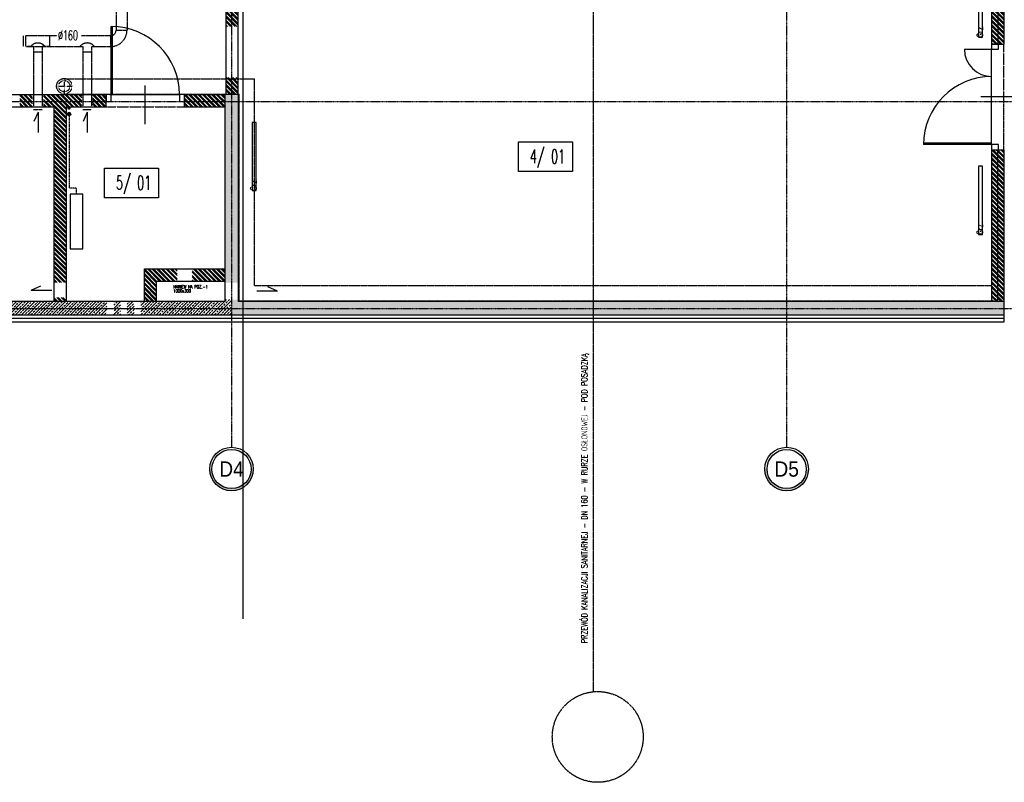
# Model space of a CAD drawing. Extents: x -7228 to 74941, y -112898 to 85621.
# Tile 223 of 256: x 51773 to 53218, y -18634 to -17514. Entities that reach past the tile are written whole.
import ezdxf
from ezdxf.enums import TextEntityAlignment as Align

# ---------------------------------------------------------------- set-up
doc = ezdxf.new("R2010")
doc.units = 0
for name, pattern in [('CENTER', [2, 1.25, -0.25, 0.25, -0.25]), ('DASHDOT', [1, 0.5, -0.25, 0, -0.25]), ('DASHED', [0.75, 0.5, -0.25]), ('DASHED2', [0.375, 0.25, -0.125])]:
    doc.linetypes.add(name, pattern=pattern)
doc.layers.get('0').update_dxf_attribs({"color": 101, "linetype": 'CONTINUOUS'})
for name, color, linetype in [('Drz---drzwi', 5, 'CONTINUOUS'), ('Ins-co', 2, 'CONTINUOUS'), ('Ins-kan', 54, 'CONTINUOUS'), ('Ins-kan-opis', 54, 'CONTINUOUS'), ('Ins-ppoz-opis', 240, 'CONTINUOUS'), ('Ins-went', 141, 'CONTINUOUS'), ('Ins-wod', 4, 'CONTINUOUS'), ('Opis-pom', 6, 'CONTINUOUS'), ('Opis_pom_ramka', 6, 'CONTINUOUS'), ('Os-osie glowne', 1, 'CENTER'), ('Os-osie-opis', 16, 'CONTINUOUS'), ('Sc-beton', 7, 'CONTINUOUS'), ('Sc-beton-hatch', 86, 'CONTINUOUS'), ('Sc-cegla pustak', 42, 'CONTINUOUS'), ('Sc-cegla pustak-hatch', 8, 'CONTINUOUS'), ('Sc-izolacja term-styropian', 151, 'STYROPIAN-KA'), ('Sc-nadproza kon', 5, 'DASHED2')]:
    doc.layers.add(name, color=color, linetype=linetype)
doc.styles.add('dwg_opis duży', font='ARIAL.TTF', dxfattribs={"width": 0.9})
doc.styles.add('KA wymiar', font='romans.shx', dxfattribs={"width": 0.6})
doc.styles.add('ROMANS', font='romans', dxfattribs={"width": 0.85})
doc.styles.add('wymiar', font='romand.shx', dxfattribs={"width": 0.6})
doc.linetypes.add('STYROPIAN-KA', pattern='A,0.0001,-0.1,[135,ltypeshp.shx,S=0.1,R=0,X=-0.1,Y=0],0,[135,ltypeshp.shx,S=0.1,R=180,X=0.1,Y=0],-0.1', length=0.2001)
doc.linetypes.add('ZIGZAG', pattern='A,0.00254,-5.08,[131,ltypeshp.shx,S=5.08,R=0,X=-5.08,Y=0],-10.16,[131,ltypeshp.shx,S=5.08,R=180,X=5.08,Y=0],-5.08', length=20.32254)

# ---------------------------------------------------------------- blocks, each defined once
blk = doc.blocks.new('_gfjkhgjhlhjk')
at = {"ltscale": 7}
for p, q in [((7.5, 10), (7.5, 110)), ((9.5, 10), (9.5, 110)), ((56.5, 23.4), (56.5, -33.6))]:
    blk.add_line(p, q, dxfattribs=at)
for points in [[(0, 0), (7.5, 0), (7.5, 10), (0, 10)], [(107.5, 0), (115, 0), (115, 10), (107.5, 10)]]:
    blk.add_lwpolyline(points, close=True, dxfattribs=at)
blk.add_lwpolyline([(5.5, 10), (107.5, 10)], dxfattribs=at)
blk.add_arc((7.5, 10), 100, 0, 90)
blk = doc.blocks.new('_DKGJHF')
at = {"ltscale": 7}
for p, q in [((-21.1, -77), (35.9, -77)), ((-5, -145.5), (-105, -145.5)), ((-5, -147.5), (-105, -147.5))]:
    blk.add_line(p, q, dxfattribs=at)
for points in [[(5, -7.5), (5, 0), (-5, 0), (-5, -7.5)], [(5, -155), (5, -147.5), (-5, -147.5), (-5, -155)]]:
    blk.add_lwpolyline(points, close=True, dxfattribs=at)
for points in [[(-45, -7.5), (-5, -7.5)], [(-5, -147.5), (-5, -7.5)]]:
    blk.add_lwpolyline(points, dxfattribs=at)
for centre, radius, start, end in [((-5, -7.5), 40, 180, 270), ((-5, -147.5), 100, 90, 180)]:
    blk.add_arc(centre, radius, start, end)
blk = doc.blocks.new('_opis_osi_liczbowy')
blk.add_hatch(color=256).paths.add_polyline_path([(32, 32), (32, 28.8, -1), (32, -28.8), (32, -32, 1)])
for radius in [32, 28.8]:
    blk.add_circle((32, 0), radius)
at = {"style": 'dwg_opis duży', "width": 0.9}
blk.add_attdef('AXNAMEH', text='', height=22.4, rotation=90, dxfattribs=at).set_placement((32, 0), align=Align.MIDDLE_CENTER)
blk = doc.blocks.new('_GFKJGKJ')
at = {"linetype": 'DASHED', "ltscale": 0.3}
for p, q in [((-11.2, 0), (11.3, 0)), ((0, 11.3), (0, -11.2))]:
    blk.add_line(p, q, dxfattribs=at)
for radius in [11.3, 8.25]:
    blk.add_circle((0, 0), radius, dxfattribs=at)
blk = doc.blocks.new('_opis_pom_metka')
at = {"layer": 'Opis_pom_ramka'}
blk.add_lwpolyline([(-33.1, 0), (32.9, 0), (32.9, -36), (-33.1, -36)], close=True, dxfattribs=at)
at = {"style": 'KA wymiar', "width": 0.6}
blk.add_attdef('KO/', text='', height=16.8, dxfattribs=at).set_placement((3.5, -25.9), align=Align.RIGHT)
blk.add_attdef('NR', (3.8, -26.2), '', height=16.8, dxfattribs=at)
blk = doc.blocks.new('_vxkdjhgkljhkgjhk')
for q in [(14, 6), (30.2, 0)]:
    blk.add_line((0, 0), q)

msp = doc.modelspace()

# ---------------------------------------------------------------- hatches: boundary and pattern name
at = {"layer": 'Ins-went'}
h = msp.add_hatch(color=256, dxfattribs=at)
h.paths.add_polyline_path([(51847.562, -17643.515, 1), (51842.31, -17643.515, 1)])
h.paths.add_polyline_path([(51842.31, -17652.442, 1), (51847.562, -17652.442, 1)])
at = {"layer": 'Sc-beton-hatch'}
h = msp.add_hatch(dxfattribs=at)
h.set_pattern_fill('ANSI33', color=256, style=0)
h.paths.add_polyline_path([(52345.612, -17937.917), (52083.547, -17937.917), (52083.547, -17947.917), (52345.612, -17947.917)])
h.paths.add_polyline_path([(52345.612, -17927.917), (52093.547, -17927.917), (52093.547, -17924.917), (52083.547, -17924.917), (52083.547, -17937.917), (52345.612, -17937.917)])
h.paths.add_polyline_path([(52093.547, -17633.917), (52083.547, -17633.917), (52083.547, -17899.917), (52093.547, -17899.917)])
h.paths.add_polyline_path([(52083.547, -17633.917), (52073.547, -17633.917), (52073.547, -17899.917), (52083.547, -17899.917)])
h.paths.add_polyline_path([(52093.547, -17623.917), (52083.547, -17623.917), (52083.547, -17633.917), (52093.547, -17633.917)])
h.paths.add_polyline_path([(52083.547, -17623.917), (52073.547, -17623.917), (52073.547, -17633.917), (52083.547, -17633.917)])
h.paths.add_polyline_path([(52614.547, -17937.917), (52345.612, -17937.917), (52345.612, -17947.917), (52614.547, -17947.917)])
h.paths.add_polyline_path([(52614.547, -17927.917), (52345.612, -17927.917), (52345.612, -17937.917), (52614.547, -17937.917)])
h.paths.add_polyline_path([(52898.547, -17937.917), (52614.547, -17937.917), (52614.547, -17947.917), (52898.547, -17947.917)])
h.paths.add_polyline_path([(52898.547, -17927.917), (52614.547, -17927.917), (52614.547, -17937.917), (52898.547, -17937.917)])
h.paths.add_polyline_path([(53217.547, -17937.917), (52898.547, -17937.917), (52898.547, -17947.917), (53217.547, -17947.917)])
h.paths.add_polyline_path([(53217.547, -17927.917), (52898.547, -17927.917), (52898.547, -17937.917), (53217.547, -17937.917)])
h = msp.add_hatch(dxfattribs=at)
h.set_pattern_fill('ANSI33', color=256, style=0)
h.paths.add_polyline_path([(51900.547, -17947.917), (51900.547, -17937.917), (51650.856, -17937.917), (51650.856, -17947.917)])
h.paths.add_polyline_path([(51650.856, -17927.917), (51650.856, -17937.917), (51900.547, -17937.917), (51900.547, -17927.917)])
h.paths.add_polyline_path([(51920.547, -17947.917), (51920.547, -17937.917), (51910.547, -17937.917), (51910.547, -17947.917)])
h.paths.add_polyline_path([(51910.547, -17937.917), (51920.547, -17937.917), (51920.547, -17927.917), (51910.547, -17927.917)])
h.paths.add_polyline_path([(51930.547, -17937.917), (51940.547, -17937.917), (51940.547, -17927.917), (51930.547, -17927.917)])
h.paths.add_polyline_path([(51930.547, -17947.917), (51940.547, -17947.917), (51940.547, -17937.917), (51930.547, -17937.917)])
h.paths.add_polyline_path([(52083.547, -17947.917), (52083.547, -17937.917), (51950.547, -17937.917), (51950.547, -17947.917)])
h.paths.add_polyline_path([(52083.547, -17937.917), (52083.547, -17924.917), (52073.547, -17924.917), (52073.547, -17927.917), (51973.547, -17927.917), (51950.547, -17927.917), (51950.547, -17937.917)])
at = {"layer": 'Sc-cegla pustak-hatch'}
h = msp.add_hatch(dxfattribs=at)
h.set_pattern_fill('ANSI32', color=256, scale=0.5, angle=90, style=0)
h.paths.add_polyline_path([(52093.547, -17403.917), (52083.547, -17403.917), (52083.547, -17412.094), (52093.547, -17412.094)])
h.paths.add_polyline_path([(52083.547, -17403.917), (52075.547, -17403.917), (52075.547, -17412.094), (52083.547, -17412.094)])
h.paths.add_polyline_path([(52083.547, -17412.094), (52075.547, -17412.094), (52075.547, -17422.155), (52083.547, -17422.158)])
h.paths.add_polyline_path([(52093.547, -17412.094), (52083.547, -17412.094), (52083.547, -17422.158), (52093.547, -17422.163)])
h.paths.add_polyline_path([(52093.547, -17422.163), (52083.547, -17422.158), (52083.547, -17426.634), (52093.547, -17426.634)])
h.paths.add_polyline_path([(52083.547, -17422.158), (52075.547, -17422.155), (52075.547, -17426.634), (52083.547, -17426.634)])
h.paths.add_polyline_path([(52083.547, -17426.634), (52075.547, -17426.634), (52075.547, -17457.917), (52083.547, -17457.917)])
h.paths.add_polyline_path([(52093.547, -17426.634), (52083.547, -17426.634), (52083.547, -17457.917), (52093.547, -17457.917)])
h.paths.add_polyline_path([(52093.547, -17457.917), (52083.547, -17457.917), (52083.547, -17467.988), (52093.547, -17467.988)])
h.paths.add_polyline_path([(52083.547, -17457.917), (52075.547, -17457.917), (52075.547, -17467.988), (52083.547, -17467.988)])
h.paths.add_polyline_path([(52083.547, -17467.988), (52075.547, -17467.988), (52075.547, -17523.917), (52083.547, -17523.917)])
h.paths.add_polyline_path([(52093.547, -17467.988), (52083.547, -17467.988), (52083.547, -17523.917), (52093.547, -17523.917)])
h.paths.add_polyline_path([(52093.547, -17600.667), (52083.547, -17600.667), (52083.547, -17623.167), (52093.547, -17623.167)])
h.paths.add_polyline_path([(52083.547, -17600.667), (52075.547, -17600.667), (52075.547, -17623.167), (52083.547, -17623.167)])
h.paths.add_polyline_path([(52083.547, -17598.917), (52075.547, -17598.917), (52075.547, -17600.667), (52083.547, -17600.667)])
h.paths.add_polyline_path([(52093.547, -17598.917), (52083.547, -17598.917), (52083.547, -17600.667), (52093.547, -17600.667)])
h.paths.add_polyline_path([(52093.547, -17623.167), (52083.547, -17623.167), (52083.547, -17623.917), (52093.547, -17623.917)])
h.paths.add_polyline_path([(52083.547, -17623.167), (52075.547, -17623.167), (52075.547, -17623.917), (52083.547, -17623.917)])
h.paths.add_polyline_path([(52076.58, -17426.335), (52092.515, -17426.335), (52092.515, -17443.585), (52076.58, -17443.585)], flags=9)
h = msp.add_hatch(dxfattribs=at)
h.set_pattern_fill('ANSI32', color=256, scale=0.5, angle=90, style=0)
h.paths.add_polyline_path([(53199.547, -17439.917), (53217.547, -17439.917), (53217.547, -17403.917), (53199.547, -17403.917)])
h.paths.add_polyline_path([(53217.547, -17457.917), (53217.547, -17454.917), (53199.547, -17454.917), (53199.547, -17457.917)])
h.paths.add_polyline_path([(53199.547, -17457.917), (53199.547, -17549.917), (53209.547, -17549.917), (53217.547, -17549.917), (53217.547, -17457.917)])
h.paths.add_polyline_path([(53217.547, -17704.917), (53199.547, -17704.917), (53199.547, -17927.917), (53217.547, -17927.917)])
h.paths.add_polyline_path([(53200.58, -17426.335), (53216.515, -17426.335), (53216.515, -17443.585), (53200.58, -17443.585)], flags=9)
h.paths.add_polyline_path([(53200.58, -17771.713), (53216.515, -17771.713), (53216.515, -17788.963), (53200.58, -17788.963)], flags=24)
h = msp.add_hatch(dxfattribs=at)
h.set_pattern_fill('ANSI32', color=256, scale=0.5, angle=90, style=0)
h.paths.add_polyline_path([(51899.547, -17633.917), (51879.547, -17633.917), (51879.547, -17641.917), (51899.547, -17641.917)])
h.paths.add_polyline_path([(51899.547, -17623.917), (51879.547, -17623.917), (51879.547, -17633.917), (51899.547, -17633.917)])
h.paths.add_polyline_path([(51863.547, -17623.917), (51850.547, -17623.917), (51850.547, -17624.406), (51825.547, -17624.406), (51825.547, -17623.917), (51807.547, -17623.917), (51807.547, -17633.917), (51863.547, -17633.917)])
h.paths.add_polyline_path([(51863.547, -17633.917), (51807.547, -17633.917), (51807.547, -17641.917), (51822.547, -17641.917), (51822.547, -17899.917), (51840.547, -17899.917), (51840.547, -17641.917), (51848.547, -17641.917), (51863.547, -17641.917)])
h.paths.add_polyline_path([(51791.547, -17633.917), (51772.547, -17633.917), (51772.547, -17641.917), (51791.547, -17641.917)])
h.paths.add_polyline_path([(51791.547, -17623.917), (51772.547, -17623.917), (51772.547, -17633.917), (51791.547, -17633.917)])
h.paths.add_polyline_path([(51840.547, -17921.917), (51822.547, -17921.917), (51822.547, -17927.917), (51840.547, -17927.917)])
h.paths.add_polyline_path([(51823.58, -17771.713), (51839.515, -17771.713), (51839.515, -17788.963), (51823.58, -17788.963)], flags=24)
h = msp.add_hatch(dxfattribs=at)
h.set_pattern_fill('ANSI32', color=256, scale=0.5, angle=90, style=0)
h.paths.add_polyline_path([(52014.547, -17633.917), (52014.547, -17641.917), (52073.547, -17641.917), (52073.547, -17633.917)])
h.paths.add_polyline_path([(52073.547, -17633.917), (52073.547, -17623.917), (52014.547, -17623.917), (52014.547, -17633.917)])
h = msp.add_hatch(dxfattribs=at)
h.set_pattern_fill('ANSI32', color=256, scale=0.5, angle=90, style=0)
h.paths.add_polyline_path([(52025.547, -17879.917), (52025.547, -17897.917), (52073.547, -17897.917), (52073.547, -17879.917)])
h.paths.add_polyline_path([(52003.547, -17879.917), (51975.492, -17879.917), (51975.601, -17897.917), (52003.547, -17897.917)])
h.paths.add_polyline_path([(51955.547, -17927.917), (51973.547, -17927.917), (51973.547, -17897.917), (51975.601, -17897.917), (51975.492, -17879.917), (51955.547, -17879.917)])
h.paths.add_polyline_path([(51977.986, -17898.764), (51977.986, -17882.828), (51995.236, -17882.828), (51995.236, -17898.764)], flags=9)
h.paths.add_polyline_path([(51941.478, -17900.238), (51957.413, -17900.238), (51957.413, -17917.488), (51941.478, -17917.488)], flags=9)
h.paths.add_polyline_path([(51959.579, -17900.238), (51975.515, -17900.238), (51975.515, -17917.488), (51959.579, -17917.488)], flags=24)

# ---------------------------------------------------------------- linework, layer by layer
msp.add_lwpolyline([(52100.091, -16195.403), (52100.091, -18393.845)])
at = {"layer": 'Ins-co'}
for points in [[(53180.192, -17539.809), (53186.292, -17539.809), (53186.292, -17439.809), (53180.192, -17439.809)], [(52113.635, -17764.838), (52119.735, -17764.838), (52119.735, -17664.838), (52113.635, -17664.838)], [(53180.192, -17829.243), (53186.292, -17829.243), (53186.292, -17729.243), (53180.192, -17729.243)]]:
    msp.add_lwpolyline(points, close=True, dxfattribs=at)
at = {"layer": 'Ins-kan', "linetype": 'DASHED', "ltscale": 0.5}
msp.add_line((52614.547, -16662.917), (52614.547, -18500.851), dxfattribs=at)
msp.add_circle((52621.209, -18567.184), 66.667, dxfattribs=at)
at = {"layer": 'Ins-ppoz-opis', "linetype": 'ZIGZAG', "ltscale": 0.035}
for points in [[(53208.547, -17393.917), (53208.547, -17549.917)], [(53208.547, -17927.917), (53208.547, -17704.917)]]:
    msp.add_lwpolyline(points, dxfattribs=at)
at = {"layer": 'Ins-went', "linetype": 'DASHED', "ltscale": 0.5}
for p, q in [((51914.102, -17370.914), (51914.102, -17529.367)), ((51930.102, -17496.694), (51930.102, -17529.367)), ((51778.039, -17553.414), (51778.039, -17537.414)), ((51796.93, -17537.414), (51781.409, -17537.414)), ((51827.581, -17537.414), (51781.409, -17537.414)), ((51907.047, -17537.414), (51863.174, -17537.414)), ((51781.409, -17553.414), (51865.361, -17553.414)), ((51792.909, -17553.414), (51782.701, -17553.414)), ((51792.909, -17553.414), (51792.909, -17641.917)), ((51816.909, -17553.414), (51805.409, -17553.414)), ((51805.409, -17553.414), (51805.409, -17641.917)), ((51865.361, -17553.414), (51865.361, -17641.917)), ((51877.861, -17553.414), (51877.861, -17641.917)), ((51877.861, -17553.414), (51906.102, -17553.414))]:
    msp.add_line(p, q, dxfattribs=at)
at = {"layer": 'Ins-went'}
for p, q in [((51846.714, -17770.282), (51846.714, -17850.282)), ((51865.414, -17770.282), (51846.714, -17770.282)), ((51865.414, -17850.282), (51865.414, -17770.282)), ((51846.714, -17850.282), (51865.414, -17850.282))]:
    msp.add_line(p, q, dxfattribs=at)
at = {"layer": 'Ins-went', "linetype": 'DASHED', "ltscale": 0.5}
for points in [[(51914.102, -17529.367), (51930.102, -17529.367)], [(51781.409, -17553.414), (51781.409, -17537.414)], [(51816.909, -17553.414), (51816.909, -17537.414)], [(51906.102, -17537.367), (51906.102, -17553.367)], [(51805.409, -17561.414), (51792.909, -17561.414)], [(51877.861, -17561.414), (51865.361, -17561.414)], [(51792.909, -17645.617), (51805.409, -17645.617)], [(51865.361, -17645.617), (51877.861, -17645.617)]]:
    msp.add_lwpolyline(points, dxfattribs=at)
at = {"layer": 'Ins-went', "linetype": 'CENTER', "ltscale": 0.3}
msp.add_lwpolyline([(51856.122, -17770.058), (51856.122, -17761.525), (51845.445, -17761.525), (51845.445, -17653.917), (51845.445, -17653.917)], dxfattribs=at)
at = {"layer": 'Ins-went'}
msp.add_circle((51844.936, -17652.442), 2.626, dxfattribs=at)
at = {"layer": 'Ins-went', "linetype": 'DASHED', "ltscale": 0.5}
for centre, radius, start, end in [((51906.102, -17529.367), 8, 270, 0), ((51906.102, -17529.367), 24, 270, 0), ((51799.159, -17561.414), 13.269, 37.077938, 142.922062), ((51871.611, -17561.414), 13.269, 37.077938, 142.922062)]:
    msp.add_arc(centre, radius, start, end, dxfattribs=at)
at = {"layer": 'Ins-wod', "linetype": 'DASHED2'}
for points in [[(51838, -17600.667), (52117.047, -17600.667)], [(52117.047, -17904.417), (52117.047, -17600.667)], [(51838, -17623.167), (52094.547, -17623.167)], [(52094.547, -17926.917), (52094.547, -17623.167)], [(52117.047, -17904.417), (53199.547, -17904.417)], [(52094.547, -17926.917), (53199.547, -17926.917)]]:
    msp.add_lwpolyline(points, dxfattribs=at)
at = {"layer": 'Os-osie glowne'}
for points in [[(52083.547, -16562.917), (52083.547, -18125.809)], [(52898.547, -16562.917), (52898.547, -18125.809)], [(50708.547, -17633.917), (53934.224, -17633.917)], [(50708.547, -17937.917), (53934.224, -17937.917)]]:
    msp.add_lwpolyline(points, dxfattribs=at)
at = {"layer": 'Os-osie-opis'}
for points in [[(52083.547, -18125.809), (52083.547, -18141.809)], [(52898.547, -18125.809), (52898.547, -18141.809)]]:
    msp.add_lwpolyline(points, dxfattribs=at)
at = {"layer": 'Sc-beton'}
for p, q in [((52093.547, -17623.917), (52093.547, -17927.917)), ((53217.547, -17927.917), (53217.547, -17947.917)), ((53217.547, -17947.917), (50923.547, -17947.917))]:
    msp.add_line(p, q, dxfattribs=at)
for points in [[(52093.547, -17623.917), (52073.547, -17623.917)], [(52073.547, -17623.917), (52073.547, -17927.917)], [(52073.547, -17927.917), (51547.547, -17927.917)], [(53217.547, -17927.917), (52093.547, -17927.917)]]:
    msp.add_lwpolyline(points, dxfattribs=at)
at = {"layer": 'Sc-cegla pustak'}
for p, q in [((53199.547, -17403.917), (53199.547, -17549.917)), ((53217.547, -17403.917), (53217.547, -17549.917)), ((53199.547, -17704.917), (53199.547, -17927.917)), ((53217.547, -17704.917), (53217.547, -17927.917))]:
    msp.add_line(p, q, dxfattribs=at)
for points in [[(52075.547, -17623.917), (52075.547, -17403.917)], [(52093.547, -17623.917), (52093.547, -17403.917)], [(53199.547, -17549.917), (53217.547, -17549.917)], [(51737.547, -17623.917), (51899.547, -17623.917)], [(51899.547, -17641.917), (51899.547, -17623.917)], [(52014.547, -17623.917), (52073.547, -17623.917)], [(52014.547, -17641.917), (52014.547, -17623.917)], [(51737.547, -17641.917), (51822.547, -17641.917)], [(51822.547, -17641.917), (51822.547, -17927.917)], [(51840.547, -17641.917), (51840.547, -17927.917)], [(51840.547, -17641.917), (51899.547, -17641.917)], [(52014.547, -17641.917), (52073.547, -17641.917)], [(53199.547, -17704.917), (53217.547, -17704.917)], [(51955.547, -17927.917), (51955.547, -17879.917), (52073.547, -17879.917)], [(51973.547, -17927.917), (51973.547, -17897.917), (52073.547, -17897.917)]]:
    msp.add_lwpolyline(points, dxfattribs=at)
at = {"layer": 'Sc-izolacja term-styropian', "linetype": 'ZIGZAG', "ltscale": 0.018}
msp.add_line((53217.547, -17952.917), (50918.547, -17952.917), dxfattribs=at)
at = {"layer": 'Sc-izolacja term-styropian', "linetype": 'ByBlock'}
msp.add_line((53217.547, -17957.917), (50913.547, -17957.917), dxfattribs=at)
msp.add_lwpolyline([(53217.547, -17947.917), (53217.547, -17957.917)], dxfattribs=at)
at = {"layer": 'Sc-nadproza kon', "linetype": 'DASHDOT', "ltscale": 0.5}
for points in [[(53217.547, -17704.917), (53217.547, -17549.917)], [(51899.547, -17641.917), (52014.547, -17641.917)]]:
    msp.add_lwpolyline(points, dxfattribs=at)

# ---------------------------------------------------------------- block references
at = {"layer": 'Drz---drzwi'}
for name, p in [('_gfjkhgjhlhjk', (51899.547, -17633.917)), ('_DKGJHF', (53204.547, -17549.917))]:
    msp.add_blockref(name, p, dxfattribs=at)
at = {"layer": 'Ins-went', "xscale": -1, "rotation": 90}
for p in [(51799.547, -17649.516), (51871.547, -17649.516)]:
    msp.add_blockref('_vxkdjhgkljhkgjhk', p, dxfattribs=at)
at = {"layer": 'Ins-went'}
msp.add_blockref('_vxkdjhgkljhkgjhk', (51789.559, -17910.917), dxfattribs=at)
at = {"layer": 'Ins-went', "xscale": -1}
msp.add_blockref('_vxkdjhgkljhkgjhk', (52150.906, -17912.417), dxfattribs=at)
at = {"layer": 'Ins-wod'}
msp.add_blockref('_GFKJGKJ', (51838.047, -17611.582), dxfattribs=at)
at = {"layer": 'Opis-pom'}
ref = msp.add_blockref('_opis_pom_metka', (52544.506, -17693.508), dxfattribs=dict(at, xscale=1.2, yscale=1.2, zscale=1.2))
ref.add_attrib('KO/', '4/', dxfattribs={"layer": '0', "height": 20.16, "style": 'KA wymiar', "width": 0.6}).set_placement((52543.338, -17724.549), align=Align.RIGHT)
ref.add_attrib('NR', '01', (52552.616, -17724.905), dxfattribs={"layer": '0', "height": 20.16, "style": 'KA wymiar', "width": 0.6})
ref = msp.add_blockref('_opis_pom_metka', (51936.802, -17732.177), dxfattribs=dict(at, xscale=1.2, yscale=1.2, zscale=1.2))
ref.add_attrib('KO/', '5/', dxfattribs={"layer": '0', "height": 20.16, "style": 'KA wymiar', "width": 0.6}).set_placement((51935.635, -17763.219), align=Align.RIGHT)
ref.add_attrib('NR', '01', (51944.912, -17763.575), dxfattribs={"layer": '0', "height": 20.16, "style": 'KA wymiar', "width": 0.6})
at = {"layer": 'Os-osie-opis', "rotation": 270}
for p, values in [((52083.547, -18141.809), {'AXNAMEH': 'D4'}), ((52898.547, -18141.809), {'AXNAMEH': 'D5'})]:
    msp.add_blockref('_opis_osi_liczbowy', p, dxfattribs=at).add_auto_attribs(values)

# ---------------------------------------------------------------- texts
at = {"layer": 'Ins-co', "style": 'ROMANS', "width": 0.7}
for p in [(53186.737, -17539.955, 0), (52120.18, -17764.984, 0), (53186.737, -17829.389, 0)]:
    msp.add_text('Grz.', height=9, rotation=90, dxfattribs=at).set_placement(p)
at = {"layer": 'Ins-kan-opis', "linetype": 'DASHED', "ltscale": 0.5, "style": 'ROMANS', "width": 0.7}
msp.add_text('PRZEWÓD KANALIZACJI SANITARNEJ - DN 160 - W RURZE OSŁONOWEJ - POD POSADZKĄ', height=9, rotation=90, dxfattribs=at).set_placement((52606.17, -18429.751, -68.184))
at = {"layer": 'Ins-went', "style": 'wymiar', "width": 0.6}
msp.add_text('%%c160', height=14.3131, rotation=359.941429, dxfattribs=at).set_placement((51828.709, -17544.127, 0))
at = {"layer": 'Ins-went', "linetype": 'ByBlock', "ltscale": 0.5, "style": 'ROMANS', "width": 0.7}
for s, p in [(' NAWIEW NA POZ.-1', (51995.475, -17908.453, 0)), ('1000x300', (51998.095, -17914.514, 0))]:
    msp.add_text(s, height=4.5, dxfattribs=at).set_placement(p)

doc.saveas('drawing.dxf')
